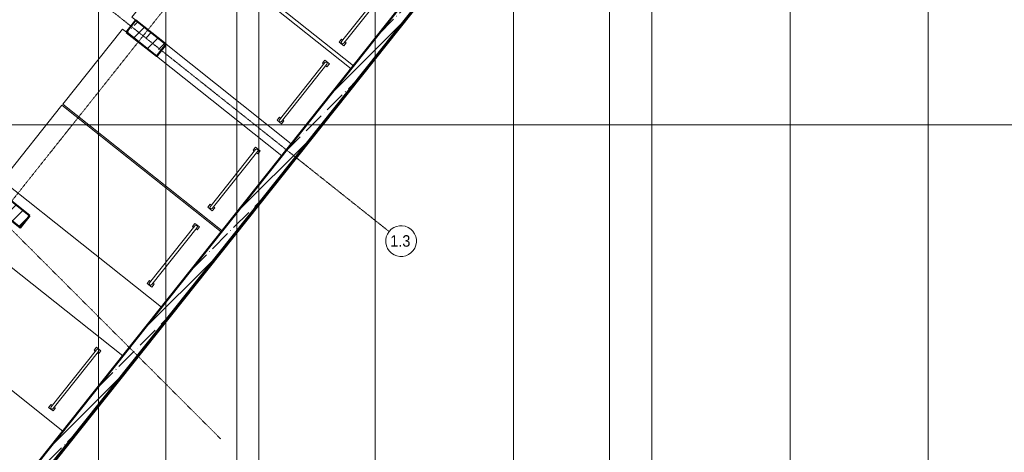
# Model space of a CAD drawing. Header units: millimetres. Extents: x -111 to 116289, y -9307 to 73893.
# Tile 48 of 128: x 40320 to 65951, y 5779 to 17040. Entities that reach past the tile are written whole.
import ezdxf

# ---------------------------------------------------------------- set-up
doc = ezdxf.new("R2010")
doc.units = ezdxf.units.MM
for name, pattern in [('ADSK_Линия сетки', [25, 20, -2.5, 0, -2.5]), ('ADSK_Линия сетки_2_', [25, 20, -2.5, 0, -2.5]), ('Штрихпунктир 15 х 2 х 2 мм', [19, 15, -2, 0, -2])]:
    doc.linetypes.add(name, pattern=pattern)
for name, color, linetype, lineweight in [('Несущие колонны', 7, 'Continuous', 18), ('Оси', 7, 'Continuous', 9), ('Парковка', 7, 'Continuous', 18), ('Стены разрез', 7, 'Continuous', 40), ('Стены штриховка', 7, 'Continuous', 40)]:
    doc.layers.add(name, color=color, linetype=linetype, lineweight=lineweight)
doc.styles.add('Arial_1', font='arial.ttf', dxfattribs={"width": 0.9, "height": 300})

# ---------------------------------------------------------------- blocks, each defined once
blk = doc.blocks.new('199_Парковочные места 3 класса и МГН - Средний класс-V30-Оборудование_B2_-11_400__На лист секция 5_-11_400')
at = {"layer": 'Парковка', "color": 253, "true_color": 0xaaaaaa}
for p, q in [((0, -5298), (0, 0)), ((0, 0), (2500, 0)), ((2500, 0), (2500, -5298)), ((250, -4625), (250, -4775)), ((250, -4625), (350, -4625)), ((250, -4775), (350, -4775)), ((300, -4665), (2200, -4665)), ((300, -4735), (2200, -4735)), ((350, -4625), (350, -4665)), ((350, -4735), (350, -4775)), ((2150, -4625), (2150, -4665)), ((2150, -4625), (2250, -4625)), ((2150, -4735), (2150, -4775)), ((2150, -4775), (2250, -4775)), ((2250, -4625), (2250, -4775))]:
    blk.add_line(p, q, dxfattribs=at)
for centre, start, end in [((300, -4700), 90, 270), ((2200, -4700), 270, 90)]:
    blk.add_arc(centre, 35, start, end, dxfattribs=at)
blk = doc.blocks.new('199_Парковочные места 3 класса и МГН - Средний класс-V31-Оборудование_B2_-11_400__На лист секция 5_-11_400')
at = {"layer": 'Парковка', "color": 253, "true_color": 0xaaaaaa}
for p, q in [((0, -5298), (0, 0)), ((0, 0), (2500, 0)), ((2500, 0), (2500, -5298)), ((250, -4625), (250, -4775)), ((250, -4625), (350, -4625)), ((250, -4775), (350, -4775)), ((300, -4665), (2200, -4665)), ((300, -4735), (2200, -4735)), ((350, -4625), (350, -4665)), ((350, -4735), (350, -4775)), ((2150, -4625), (2150, -4665)), ((2150, -4625), (2250, -4625)), ((2150, -4735), (2150, -4775)), ((2150, -4775), (2250, -4775)), ((2250, -4625), (2250, -4775))]:
    blk.add_line(p, q, dxfattribs=at)
for centre, start, end in [((300, -4700), 90, 270), ((2200, -4700), 270, 90)]:
    blk.add_arc(centre, 35, start, end, dxfattribs=at)
blk = doc.blocks.new('199_Парковочные места 3 класса и МГН - Средний класс-V32-Оборудование_B2_-11_400__На лист секция 5_-11_400')
at = {"layer": 'Парковка', "color": 253, "true_color": 0xaaaaaa}
for p, q in [((0, -5298), (0, 0)), ((0, 0), (2500, 0)), ((2500, 0), (2500, -128)), ((2500, -1132), (2500, -5298)), ((250, -4625), (250, -4775)), ((250, -4625), (350, -4625)), ((250, -4775), (350, -4775)), ((300, -4665), (2200, -4665)), ((300, -4735), (2200, -4735)), ((350, -4625), (350, -4665)), ((350, -4735), (350, -4775)), ((2150, -4625), (2150, -4665)), ((2150, -4625), (2250, -4625)), ((2150, -4735), (2150, -4775)), ((2150, -4775), (2250, -4775)), ((2250, -4625), (2250, -4775))]:
    blk.add_line(p, q, dxfattribs=at)
for centre, start, end in [((300, -4700), 90, 270), ((2200, -4700), 270, 90)]:
    blk.add_arc(centre, 35, start, end, dxfattribs=at)
blk = doc.blocks.new('199_Парковочные места 3 класса и МГН - Средний класс-V33-Оборудование_B2_-11_400__На лист секция 5_-11_400')
at = {"layer": 'Парковка', "color": 253, "true_color": 0xaaaaaa}
for p, q in [((0, -128), (0, 0)), ((0, 0), (2500, 0)), ((2500, 0), (2500, -5298)), ((0, -5298), (0, -1132)), ((250, -4625), (250, -4775)), ((250, -4625), (350, -4625)), ((250, -4775), (350, -4775)), ((300, -4665), (2200, -4665)), ((300, -4735), (2200, -4735)), ((350, -4625), (350, -4665)), ((350, -4735), (350, -4775)), ((2150, -4625), (2150, -4665)), ((2150, -4625), (2250, -4625)), ((2150, -4735), (2150, -4775)), ((2150, -4775), (2250, -4775)), ((2250, -4625), (2250, -4775))]:
    blk.add_line(p, q, dxfattribs=at)
for centre, start, end in [((300, -4700), 90, 270), ((2200, -4700), 270, 90)]:
    blk.add_arc(centre, 35, start, end, dxfattribs=at)
blk = doc.blocks.new('199_Парковочные места 3 класса и МГН - Средний класс-V34-Оборудование_B2_-11_400__На лист секция 5_-11_400')
at = {"layer": 'Парковка', "color": 253, "true_color": 0xaaaaaa}
for p, q in [((0, -5298), (0, 0)), ((0, 0), (2500, 0)), ((2500, 0), (2500, -5298)), ((250, -4625), (250, -4775)), ((250, -4625), (350, -4625)), ((250, -4775), (350, -4775)), ((300, -4665), (2200, -4665)), ((300, -4735), (2200, -4735)), ((350, -4625), (350, -4665)), ((350, -4735), (350, -4775)), ((2150, -4625), (2150, -4665)), ((2150, -4625), (2250, -4625)), ((2150, -4735), (2150, -4775)), ((2150, -4775), (2250, -4775)), ((2250, -4625), (2250, -4775))]:
    blk.add_line(p, q, dxfattribs=at)
for centre, start, end in [((300, -4700), 90, 270), ((2200, -4700), 270, 90)]:
    blk.add_arc(centre, 35, start, end, dxfattribs=at)
blk = doc.blocks.new('135_SLK_GD_AR_rvt-1-Оборудование_B2_-11_400__На лист секция 5_-11_400')
at = {"layer": 'Стены разрез', "color": 253, "true_color": 0xaaaaaa}
for p, q in [((-13017591, -9299248), (-13039290, -9326528)), ((-13039290, -9326531), (-13017590, -9299250)), ((-13036239, -9314387), (-13036490, -9314703)), ((-13036237, -9314388), (-13036239, -9314387)), ((-13035453, -9315012), (-13036237, -9314388)), ((-13036490, -9314703), (-13036489, -9314704)), ((-13036489, -9314704), (-13035706, -9315327)), ((-13035704, -9315328), (-13035454, -9315013)), ((-13035454, -9315013), (-13035453, -9315012)), ((-13035706, -9315327), (-13035704, -9315328)), ((-13039001, -9319473), (-13039785, -9318849)), ((-13040037, -9319165), (-13039254, -9319788)), ((-13039253, -9319789), (-13039002, -9319474)), ((-13039002, -9319474), (-13039001, -9319473)), ((-13039254, -9319788), (-13039253, -9319789))]:
    blk.add_line(p, q, dxfattribs=at)
at = {"layer": 'Парковка', "color": 253, "lineweight": 18, "true_color": 0xaaaaaa, "rotation": 51.50000000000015}
for name, p in [('199_Парковочные места 3 класса и МГН - Средний класс-V34-Оборудование_B2_-11_400__На лист секция 5_-11_400', (-13034721, -9312274)), ('199_Парковочные места 3 класса и МГН - Средний класс-V33-Оборудование_B2_-11_400__На лист секция 5_-11_400', (-13036340, -9314309)), ('199_Парковочные места 3 класса и МГН - Средний класс-V32-Оборудование_B2_-11_400__На лист секция 5_-11_400', (-13038142, -9316574)), ('199_Парковочные места 3 класса и МГН - Средний класс-V31-Оборудование_B2_-11_400__На лист секция 5_-11_400', (-13039720, -9318558)), ('199_Парковочные места 3 класса и МГН - Средний класс-V30-Оборудование_B2_-11_400__На лист секция 5_-11_400', (-13042285, -9321783))]:
    blk.add_blockref(name, p, dxfattribs=at)
blk = doc.blocks.new('Бетон-Прямоугольная-Колонна - CLM_Подземные этажи_В40-400х1000-V80-Оборудование_B2_-11_400__На лист секция 5_-11_400')
at = {"layer": 'Несущие колонны', "lineweight": 9, "true_color": 0xaaaaaa}
h = blk.add_hatch(dxfattribs=at)
h.set_pattern_fill('FP_45', color=253, style=0, pattern_type=2)
h.set_pattern_definition([(353.5, (15404966.5, -4403422.5), (50.318829, 441.64269), []), (353.5, (15405162.16, -4403668.47), (50.318829, 441.64269), [555.625, -111.125, 3.353, -107.772])])
h.paths.add_polyline_path([(-200, -500), (200, -500), (200, 500), (-200, 500), (-200, 430)])
at = {"layer": 'Несущие колонны', "color": 253, "lineweight": 40, "true_color": 0xaaaaaa}
for p, q in [((200, 500), (-200, 500)), ((-200, 500), (-200, -500)), ((200, -500), (200, 500)), ((-200, -500), (200, -500))]:
    blk.add_line(p, q, dxfattribs=at)
blk = doc.blocks.new('Бетон-Прямоугольная-Колонна - CLM_Подземные этажи_В40-400х1000-V83-Оборудование_B2_-11_400__На лист секция 5_-11_400')
at = {"layer": 'Несущие колонны', "lineweight": 9, "true_color": 0xaaaaaa}
h = blk.add_hatch(dxfattribs=at)
h.set_pattern_fill('FP_48', color=253, style=0, pattern_type=2)
h.set_pattern_definition([(353.5, (15410666.5, -4403422.5), (50.318829, 441.64269), []), (353.5, (15410862.16, -4403668.47), (50.318829, 441.64269), [555.625, -111.125, 3.353, -107.772])])
h.paths.add_polyline_path([(-200, -500), (200, -500), (200, 500), (-200, 500), (-200, 207)])
at = {"layer": 'Несущие колонны', "color": 253, "lineweight": 40, "true_color": 0xaaaaaa}
for p, q in [((200, 500), (-200, 500)), ((-200, 500), (-200, -500)), ((200, -500), (200, 500)), ((-200, -500), (200, -500))]:
    blk.add_line(p, q, dxfattribs=at)
blk = doc.blocks.new('Ось сетки - Диаметр 8 мм-596476-Оборудование_B2_-11_400__На лист секция 5_-11_400')
at = {"layer": 'Оси', "color": 254, "lineweight": 20, "true_color": 0xcccccc}
for start, end in [(360, 180), (180, 360)]:
    blk.add_arc((0, 0), 4, start, end, dxfattribs=at)
blk = doc.blocks.new('135_SLK_GD_KR_rvt-1-Оборудование_B2_-11_400__На лист секция 5_-11_400')
at = {"layer": 'Стены разрез', "lineweight": 9, "true_color": 0xaaaaaa}
h = blk.add_hatch(dxfattribs=at)
h.set_pattern_fill('FP_8', color=253, style=0, pattern_type=2)
h.set_pattern_definition([(45, (0, 0), (-314.308964, 314.308964), []), (45, (314.3, 0), (-314.308964, 314.308964), [555.625, -111.125, 3.353, -107.772])])
h.paths.add_polyline_path([(-13039263, -9326970), (-13039256, -9326970), (-13017206, -9299250), (-13017590, -9299250), (-13039477, -9326767), (-13039270, -9326970)])
at = {"layer": 'Оси', "color": 254, "linetype": 'ADSK_Линия сетки_2_', "true_color": 0xe5e5e5}
blk.add_line((-13025203, -9301159), (-13045096, -9326167), dxfattribs=at)
at = {"layer": 'Оси', "color": 254, "linetype": 'Штрихпунктир 15 х 2 х 2 мм', "true_color": 0xcccccc}
blk.add_line((-13050381, -9303396), (-13029647, -9319888), dxfattribs=at)
at = {"layer": 'Стены разрез', "color": 253, "true_color": 0xaaaaaa}
for p, q in [((-13017590, -9299250), (-13039290, -9326531)), ((-13039256, -9326970), (-13017461, -9299570)), ((-13017461, -9299570), (-13039256, -9326970)), ((-13039230, -9326970), (-13017435, -9299570))]:
    blk.add_line(p, q, dxfattribs=at)
at = {"layer": 'Стены штриховка', "color": 253, "true_color": 0xaaaaaa}
for p, q in [((-13039253, -9326970), (-13017458, -9299570)), ((-13039248, -9326970), (-13017453, -9299570)), ((-13039243, -9326970), (-13017448, -9299570))]:
    blk.add_line(p, q, dxfattribs=at)
at = {"layer": 'Несущие колонны', "color": 253, "lineweight": 18, "true_color": 0xaaaaaa, "rotation": 51.49999999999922}
for name, p in [('Бетон-Прямоугольная-Колонна - CLM_Подземные этажи_В40-400х1000-V80-Оборудование_B2_-11_400__На лист секция 5_-11_400', (-13035971, -9314857)), ('Бетон-Прямоугольная-Колонна - CLM_Подземные этажи_В40-400х1000-V83-Оборудование_B2_-11_400__На лист секция 5_-11_400', (-13039520, -9319318))]:
    blk.add_blockref(name, p, dxfattribs=at)
at = {"layer": 'Оси', "color": 254, "lineweight": 5, "true_color": 0xe5e5e5, "xscale": 99.99999999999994, "yscale": 99.99999999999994, "zscale": 99.99999999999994, "rotation": 231.4999999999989}
blk.add_blockref('Ось сетки - Диаметр 8 мм-596476-Оборудование_B2_-11_400__На лист секция 5_-11_400', (-13029334, -9320137), dxfattribs=at)
at = {"layer": 'Оси', "color": 254, "true_color": 0xcccccc, "insert": (-13029617, -9319983), "char_height": 300, "width": 649.37, "attachment_point": 1, "style": 'Arial_1'}
blk.add_mtext('1.3', dxfattribs=at)
blk = doc.blocks.new('A$Cffbd38bb')
at = {"layer": 'Оси', "color": 253, "linetype": 'ADSK_Линия сетки', "true_color": 0xaaaaaa}
for p, q in [((40567, 800), (40567, 71114)), ((42317, 800), (42317, 71114)), ((44167, 800), (44167, 71114)), ((44737, 800), (44737, 71114)), ((47767, 800), (47767, 71114)), ((51367, 800), (51367, 71114)), ((53867, 800), (53867, 71114)), ((54967, 800), (54967, 71114)), ((58567, 800), (58567, 71114)), ((62167, 800), (62167, 71114)), ((25012, 23778), (43746, 5044)), ((106567, 13219), (800, 13219))]:
    blk.add_line(p, q, dxfattribs=at)
at = {"lineweight": 5}
for name in ['135_SLK_GD_KR_rvt-1-Оборудование_B2_-11_400__На лист секция 5_-11_400', '135_SLK_GD_AR_rvt-1-Оборудование_B2_-11_400__На лист секция 5_-11_400']:
    blk.add_blockref(name, (13077777, 9330330), dxfattribs=at)

msp = doc.modelspace()

# ---------------------------------------------------------------- block references
msp.add_blockref('A$Cffbd38bb', (1806, 1084))

doc.saveas('drawing.dxf')
